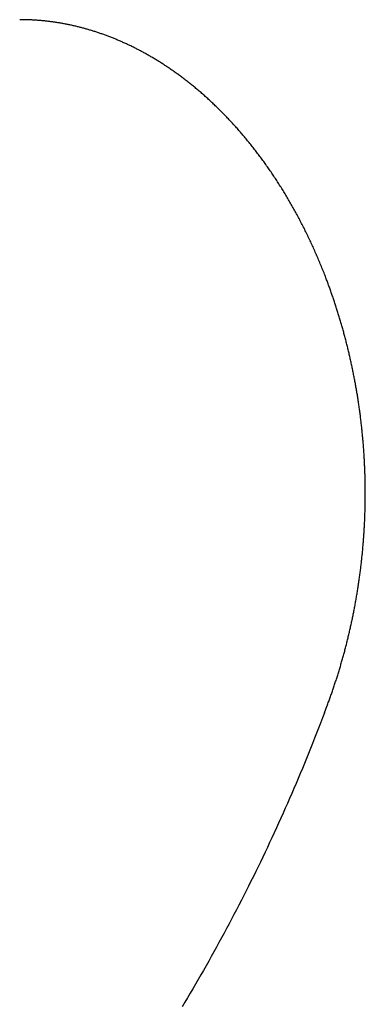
# Model space of a CAD drawing. Extents: x 987 to 2641, y 1244 to 2490.
# Tile 128 of 138: x 2475 to 2484, y 2090 to 2116. Entities that reach past the tile are written whole.
import ezdxf

# ---------------------------------------------------------------- set-up
doc = ezdxf.new("R2010")
doc.units = 0
doc.layers.add('KF_GRAVIS_8_REAR', color=7, linetype='CONTINUOUS')

# ---------------------------------------------------------------- blocks, each defined once
blk = doc.blocks.new('KF_GRAVIS_8_REAR')
at = {"layer": 'KF_GRAVIS_8_REAR'}
for points in [[(-30.6439, -36.7523, 0), (-30.6575, -36.7172, 0), (-30.6711, -36.6822, 0), (-30.6849, -36.6473, 0), (-30.6987, -36.6124, 0), (-30.7126, -36.5777, 0), (-30.7266, -36.5429, 0), (-30.7406, -36.5083, 0), (-30.7547, -36.4737, 0), (-30.7689, -36.4392, 0), (-30.7832, -36.4048, 0), (-30.7976, -36.3704, 0), (-30.812, -36.3361, 0), (-30.8265, -36.3019, 0), (-30.8411, -36.2677, 0), (-30.8557, -36.2336, 0), (-30.8705, -36.1996, 0), (-30.8852, -36.1657, 0), (-30.9001, -36.1318, 0), (-30.9151, -36.098, 0), (-30.9301, -36.0643, 0), (-30.9452, -36.0307, 0), (-30.9603, -35.9971, 0), (-30.9756, -35.9636, 0), (-30.9909, -35.9302, 0), (-31.0063, -35.8969, 0), (-31.0217, -35.8636, 0), (-31.0372, -35.8304, 0), (-31.0528, -35.7973, 0), (-31.0685, -35.7643, 0), (-31.0842, -35.7313, 0), (-31.1, -35.6984, 0), (-31.1159, -35.6656, 0), (-31.1318, -35.6329, 0), (-31.1478, -35.6002, 0), (-31.1639, -35.5677, 0), (-31.18, -35.5352, 0), (-31.1962, -35.5028, 0), (-31.2125, -35.4704, 0), (-31.2288, -35.4382, 0), (-31.2452, -35.406, 0), (-31.2617, -35.3739, 0), (-31.2782, -35.3419, 0), (-31.2949, -35.31, 0), (-31.3115, -35.2781, 0), (-31.3283, -35.2464, 0), (-31.3451, -35.2147, 0), (-31.3619, -35.1831, 0), (-31.3789, -35.1516, 0), (-31.3958, -35.1201, 0), (-31.4129, -35.0888, 0), (-31.43, -35.0575, 0), (-31.4472, -35.0263, 0), (-31.4645, -34.9952, 0), (-31.4818, -34.9642, 0), (-31.4991, -34.9333, 0), (-31.5166, -34.9024, 0), (-31.5341, -34.8717, 0), (-31.5516, -34.841, 0), (-31.5692, -34.8104, 0), (-31.5869, -34.7799, 0), (-31.6046, -34.7495, 0), (-31.6224, -34.7192, 0), (-31.6403, -34.6889, 0), (-31.6582, -34.6588, 0), (-31.6762, -34.6287, 0), (-31.6942, -34.5988, 0), (-31.7123, -34.5689, 0), (-31.7304, -34.5391, 0), (-31.7487, -34.5094, 0), (-31.7669, -34.4797, 0), (-31.7852, -34.4502, 0), (-31.8036, -34.4208, 0), (-31.8221, -34.3914, 0), (-31.8405, -34.3622, 0), (-31.8591, -34.333, 0), (-31.8777, -34.3039, 0), (-31.8963, -34.275, 0), (-31.9151, -34.2461, 0), (-31.9338, -34.2173, 0), (-31.9527, -34.1886, 0), (-31.9715, -34.16, 0), (-31.9905, -34.1314, 0), (-32.0094, -34.103, 0), (-32.0285, -34.0747, 0), (-32.0476, -34.0464, 0), (-32.0667, -34.0183, 0), (-32.0859, -33.9903, 0), (-32.1051, -33.9623, 0), (-32.1244, -33.9344, 0), (-32.1437, -33.9067, 0), (-32.1631, -33.879, 0), (-32.1826, -33.8514, 0), (-32.2021, -33.8239, 0), (-32.2216, -33.7965, 0), (-32.2412, -33.7692, 0), (-32.2608, -33.742, 0), (-32.2805, -33.7149, 0), (-32.3002, -33.6879, 0), (-32.32, -33.661, 0), (-32.3398, -33.6342, 0), (-32.3597, -33.6075, 0), (-32.3796, -33.5808, 0), (-32.3996, -33.5543, 0), (-32.4196, -33.5279, 0), (-32.4397, -33.5015, 0), (-32.4598, -33.4753, 0), (-32.4799, -33.4492, 0), (-32.5001, -33.4231, 0), (-32.5203, -33.3972, 0), (-32.5406, -33.3713, 0), (-32.5609, -33.3455, 0), (-32.5813, -33.3199, 0), (-32.6017, -33.2943, 0), (-32.6221, -33.2689, 0), (-32.6426, -33.2435, 0), (-32.6631, -33.2182, 0), (-32.6837, -33.1931, 0), (-32.7043, -33.168, 0), (-32.7249, -33.143, 0), (-32.7456, -33.1181, 0), (-32.7663, -33.0934, 0), (-32.7871, -33.0687, 0), (-32.8079, -33.0441, 0), (-32.8287, -33.0196, 0), (-32.8496, -32.9953, 0), (-32.8705, -32.971, 0), (-32.8915, -32.9468, 0), (-32.9125, -32.9227, 0), (-32.9335, -32.8987, 0), (-32.9546, -32.8749, 0), (-32.9757, -32.8511, 0), (-32.9968, -32.8274, 0), (-33.018, -32.8038, 0), (-33.0392, -32.7804, 0), (-33.0604, -32.757, 0), (-33.0817, -32.7337, 0), (-33.103, -32.7105, 0), (-33.1243, -32.6875, 0), (-33.1457, -32.6645, 0), (-33.1671, -32.6416, 0), (-33.1886, -32.6188, 0), (-33.21, -32.5962, 0), (-33.2315, -32.5736, 0), (-33.2531, -32.5512, 0), (-33.2746, -32.5288, 0), (-33.2962, -32.5065, 0), (-33.3178, -32.4844, 0), (-33.3395, -32.4623, 0), (-33.3612, -32.4404, 0), (-33.3829, -32.4185, 0), (-33.4046, -32.3968, 0), (-33.4264, -32.3752, 0), (-33.4482, -32.3536, 0), (-33.47, -32.3322, 0), (-33.4919, -32.3109, 0), (-33.5137, -32.2897, 0), (-33.5356, -32.2685, 0), (-33.5576, -32.2475, 0), (-33.5795, -32.2266, 0), (-33.6015, -32.2058, 0), (-33.6235, -32.1851, 0), (-33.6455, -32.1645, 0), (-33.6676, -32.144, 0), (-33.6897, -32.1236, 0), (-33.7118, -32.1033, 0), (-33.7339, -32.0831, 0), (-33.756, -32.063, 0), (-33.7782, -32.043, 0), (-33.8004, -32.0232, 0), (-33.8226, -32.0034, 0), (-33.8449, -31.9837, 0), (-33.8671, -31.9641, 0), (-33.8894, -31.9447, 0), (-33.9117, -31.9253, 0), (-33.934, -31.906, 0), (-33.9564, -31.8869, 0), (-33.9787, -31.8678, 0), (-34.0011, -31.8489, 0), (-34.0235, -31.83, 0), (-34.0459, -31.8113, 0), (-34.0684, -31.7926, 0), (-34.0908, -31.7741, 0), (-34.1133, -31.7556, 0), (-34.1358, -31.7373, 0), (-34.1583, -31.7191, 0), (-34.1808, -31.7009, 0), (-34.2034, -31.6829, 0), (-34.2259, -31.665, 0), (-34.2485, -31.6471, 0), (-34.2711, -31.6294, 0), (-34.2937, -31.6118, 0), (-34.3163, -31.5943, 0), (-34.339, -31.5768, 0), (-34.3616, -31.5595, 0), (-34.3843, -31.5423, 0), (-34.407, -31.5252, 0), (-34.4297, -31.5082, 0), (-34.4524, -31.4913, 0), (-34.4751, -31.4745, 0), (-34.4979, -31.4578, 0), (-34.5206, -31.4412, 0), (-34.5434, -31.4247, 0), (-34.5662, -31.4083, 0), (-34.589, -31.392, 0), (-34.6118, -31.3758, 0), (-34.6346, -31.3597, 0), (-34.6574, -31.3437, 0), (-34.6803, -31.3278, 0), (-34.7031, -31.312, 0), (-34.726, -31.2963, 0), (-34.7488, -31.2807, 0), (-34.7717, -31.2652, 0), (-34.7946, -31.2498, 0), (-34.8175, -31.2346, 0), (-34.8404, -31.2194, 0), (-34.8633, -31.2043, 0), (-34.8862, -31.1893, 0), (-34.9091, -31.1744, 0), (-34.9321, -31.1597, 0), (-34.955, -31.145, 0), (-34.978, -31.1304, 0), (-35.0009, -31.1159, 0), (-35.0239, -31.1016, 0), (-35.0469, -31.0873, 0), (-35.0698, -31.0731, 0), (-35.0928, -31.059, 0), (-35.1158, -31.0451, 0), (-35.1388, -31.0312, 0), (-35.1618, -31.0174, 0), (-35.1848, -31.0038, 0), (-35.2078, -30.9902, 0), (-35.2308, -30.9767, 0), (-35.2538, -30.9633, 0), (-35.2768, -30.9501, 0), (-35.2998, -30.9369, 0), (-35.3228, -30.9238, 0), (-35.3459, -30.9109, 0), (-35.3689, -30.898, 0), (-35.3919, -30.8852, 0), (-35.4149, -30.8725, 0), (-35.438, -30.8599, 0), (-35.461, -30.8475, 0), (-35.484, -30.8351, 0), (-35.5071, -30.8228, 0), (-35.5301, -30.8106, 0), (-35.5532, -30.7985, 0), (-35.5762, -30.7865, 0), (-35.5992, -30.7746, 0), (-35.6223, -30.7628, 0), (-35.6453, -30.7511, 0), (-35.6684, -30.7395, 0), (-35.6914, -30.728, 0), (-35.7145, -30.7166, 0), (-35.7375, -30.7053, 0), (-35.7606, -30.6941, 0), (-35.7836, -30.6829, 0), (-35.8067, -30.6719, 0), (-35.8297, -30.661, 0), (-35.8528, -30.6502, 0), (-35.8758, -30.6394, 0), (-35.8989, -30.6288, 0), (-35.9219, -30.6182, 0), (-35.945, -30.6078, 0), (-35.968, -30.5974, 0), (-35.9911, -30.5871, 0), (-36.0141, -30.577, 0), (-36.0372, -30.5669, 0), (-36.0602, -30.5569, 0), (-36.0833, -30.547, 0), (-36.1063, -30.5372, 0), (-36.1294, -30.5275, 0), (-36.1524, -30.5179, 0), (-36.1755, -30.5084, 0), (-36.1985, -30.499, 0), (-36.2215, -30.4896, 0), (-36.2446, -30.4804, 0), (-36.2676, -30.4713, 0), (-36.2906, -30.4622, 0), (-36.3137, -30.4533, 0), (-36.3367, -30.4444, 0), (-36.3597, -30.4356, 0), (-36.3827, -30.427, 0), (-36.4058, -30.4184, 0), (-36.4288, -30.4099, 0), (-36.4518, -30.4015, 0), (-36.4748, -30.3932, 0), (-36.4978, -30.3849, 0), (-36.5208, -30.3768, 0), (-36.5438, -30.3688, 0), (-36.5668, -30.3608, 0), (-36.5898, -30.353, 0), (-36.6128, -30.3452, 0), (-36.6358, -30.3375, 0), (-36.6588, -30.3299, 0), (-36.6817, -30.3224, 0), (-36.7047, -30.315, 0), (-36.7277, -30.3077, 0), (-36.7506, -30.3005, 0), (-36.7736, -30.2933, 0), (-36.7966, -30.2863, 0), (-36.8195, -30.2793, 0), (-36.8425, -30.2725, 0), (-36.8654, -30.2657, 0), (-36.8883, -30.259, 0), (-36.9113, -30.2524, 0), (-36.9342, -30.2459, 0), (-36.9571, -30.2394, 0), (-36.98, -30.2331, 0), (-37.0029, -30.2268, 0), (-37.0258, -30.2207, 0), (-37.0487, -30.2146, 0), (-37.0716, -30.2086, 0), (-37.0945, -30.2027, 0), (-37.1174, -30.1969, 0), (-37.1402, -30.1912, 0), (-37.1631, -30.1855, 0), (-37.186, -30.18, 0), (-37.2089, -30.1745, 0), (-37.2317, -30.1691, 0), (-37.2546, -30.1638, 0), (-37.2774, -30.1586, 0), (-37.3003, -30.1535, 0), (-37.3231, -30.1484, 0), (-37.3459, -30.1435, 0), (-37.3688, -30.1386, 0), (-37.3916, -30.1338, 0), (-37.4144, -30.1291, 0), (-37.4373, -30.1245, 0), (-37.4601, -30.12, 0), (-37.4829, -30.1155, 0), (-37.5057, -30.1112, 0), (-37.5285, -30.1069, 0), (-37.5513, -30.1027, 0), (-37.5741, -30.0986, 0), (-37.5969, -30.0946, 0), (-37.6197, -30.0907, 0), (-37.6425, -30.0868, 0), (-37.6653, -30.0831, 0), (-37.688, -30.0794, 0), (-37.7108, -30.0758, 0), (-37.7336, -30.0723, 0), (-37.7564, -30.0688, 0), (-37.7791, -30.0655, 0), (-37.8019, -30.0623, 0), (-37.8247, -30.0591, 0), (-37.8474, -30.056, 0), (-37.8702, -30.053, 0), (-37.8929, -30.0501, 0), (-37.9157, -30.0472, 0), (-37.9384, -30.0445, 0), (-37.9612, -30.0418, 0), (-37.9839, -30.0392, 0), (-38.0067, -30.0367, 0), (-38.0294, -30.0343, 0), (-38.0522, -30.032, 0), (-38.0749, -30.0297, 0), (-38.0976, -30.0275, 0), (-38.1204, -30.0255, 0), (-38.1431, -30.0235, 0), (-38.1658, -30.0215, 0), (-38.1885, -30.0197, 0), (-38.2113, -30.0179, 0), (-38.234, -30.0163, 0), (-38.2567, -30.0147, 0), (-38.2794, -30.0132, 0), (-38.3021, -30.0117, 0), (-38.3248, -30.0104, 0), (-38.3476, -30.0091, 0), (-38.3703, -30.008, 0), (-38.393, -30.0069, 0), (-38.4157, -30.0058, 0), (-38.4384, -30.0049, 0), (-38.4611, -30.0041, 0), (-38.4838, -30.0033, 0), (-38.5065, -30.0026, 0), (-38.5292, -30.002, 0), (-38.5519, -30.0015, 0), (-38.5746, -30.001, 0), (-38.5973, -30.0006, 0), (-38.62, -30.0004, 0), (-38.6427, -30.0002, 0), (-38.6654, -30, 0), (-38.6881, -30, 0)], [(-30.5882, -48.1011, 0), (-30.5779, -48.0736, 0), (-30.5676, -48.046, 0), (-30.5575, -48.0184, 0), (-30.5473, -47.9907, 0), (-30.5372, -47.963, 0), (-30.5272, -47.9353, 0), (-30.5172, -47.9076, 0), (-30.5073, -47.8798, 0), (-30.4974, -47.852, 0), (-30.4875, -47.8241, 0), (-30.4777, -47.7962, 0), (-30.468, -47.7683, 0), (-30.4583, -47.7404, 0), (-30.4486, -47.7124, 0), (-30.439, -47.6844, 0), (-30.4295, -47.6564, 0), (-30.4199, -47.6283, 0), (-30.4105, -47.6002, 0), (-30.4011, -47.5721, 0), (-30.3917, -47.5439, 0), (-30.3824, -47.5157, 0), (-30.3732, -47.4875, 0), (-30.3639, -47.4593, 0), (-30.3548, -47.431, 0), (-30.3457, -47.4027, 0), (-30.3366, -47.3744, 0), (-30.3276, -47.346, 0), (-30.3186, -47.3176, 0), (-30.3097, -47.2892, 0), (-30.3009, -47.2607, 0), (-30.2921, -47.2322, 0), (-30.2833, -47.2037, 0), (-30.2746, -47.1752, 0), (-30.2659, -47.1466, 0), (-30.2573, -47.118, 0), (-30.2488, -47.0894, 0), (-30.2403, -47.0607, 0), (-30.2318, -47.0321, 0), (-30.2234, -47.0034, 0), (-30.215, -46.9746, 0), (-30.2067, -46.9459, 0), (-30.1985, -46.9171, 0), (-30.1903, -46.8883, 0), (-30.1822, -46.8594, 0), (-30.1741, -46.8306, 0), (-30.166, -46.8017, 0), (-30.158, -46.7728, 0), (-30.1501, -46.7438, 0), (-30.1422, -46.7149, 0), (-30.1344, -46.6859, 0), (-30.1266, -46.6569, 0), (-30.1188, -46.6278, 0), (-30.1112, -46.5987, 0), (-30.1035, -46.5697, 0), (-30.096, -46.5405, 0), (-30.0884, -46.5114, 0), (-30.081, -46.4822, 0), (-30.0736, -46.4531, 0), (-30.0662, -46.4239, 0), (-30.0589, -46.3946, 0), (-30.0516, -46.3654, 0), (-30.0444, -46.3361, 0), (-30.0373, -46.3068, 0), (-30.0302, -46.2775, 0), (-30.0231, -46.2481, 0), (-30.0162, -46.2187, 0), (-30.0092, -46.1894, 0), (-30.0023, -46.1599, 0), (-29.9955, -46.1305, 0), (-29.9887, -46.1011, 0), (-29.982, -46.0716, 0), (-29.9754, -46.0421, 0), (-29.9687, -46.0126, 0), (-29.9622, -45.983, 0), (-29.9557, -45.9535, 0), (-29.9492, -45.9239, 0), (-29.9428, -45.8943, 0), (-29.9365, -45.8647, 0), (-29.9302, -45.835, 0), (-29.924, -45.8054, 0), (-29.9178, -45.7757, 0), (-29.9117, -45.746, 0), (-29.9056, -45.7163, 0), (-29.8996, -45.6865, 0), (-29.8937, -45.6568, 0), (-29.8878, -45.627, 0), (-29.8819, -45.5972, 0), (-29.8761, -45.5674, 0), (-29.8704, -45.5376, 0), (-29.8647, -45.5077, 0), (-29.8591, -45.4779, 0), (-29.8535, -45.448, 0), (-29.848, -45.4181, 0), (-29.8426, -45.3882, 0), (-29.8372, -45.3582, 0), (-29.8318, -45.3283, 0), (-29.8265, -45.2983, 0), (-29.8213, -45.2683, 0), (-29.8161, -45.2383, 0), (-29.811, -45.2083, 0), (-29.8059, -45.1783, 0), (-29.8009, -45.1483, 0), (-29.796, -45.1182, 0), (-29.7911, -45.0881, 0), (-29.7862, -45.058, 0), (-29.7814, -45.0279, 0), (-29.7767, -44.9978, 0), (-29.772, -44.9677, 0), (-29.7674, -44.9375, 0), (-29.7629, -44.9073, 0), (-29.7583, -44.8772, 0), (-29.7539, -44.847, 0), (-29.7495, -44.8168, 0), (-29.7452, -44.7865, 0), (-29.7409, -44.7563, 0), (-29.7367, -44.7261, 0), (-29.7325, -44.6958, 0), (-29.7284, -44.6655, 0), (-29.7243, -44.6352, 0), (-29.7203, -44.6049, 0), (-29.7164, -44.5746, 0), (-29.7125, -44.5443, 0), (-29.7087, -44.514, 0), (-29.7049, -44.4836, 0), (-29.7012, -44.4533, 0), (-29.6975, -44.4229, 0), (-29.6939, -44.3925, 0), (-29.6904, -44.3621, 0), (-29.6869, -44.3317, 0), (-29.6834, -44.3013, 0), (-29.6801, -44.2709, 0), (-29.6767, -44.2405, 0), (-29.6735, -44.21, 0), (-29.6703, -44.1796, 0), (-29.6671, -44.1491, 0), (-29.664, -44.1186, 0), (-29.661, -44.0882, 0), (-29.658, -44.0577, 0), (-29.6551, -44.0272, 0), (-29.6523, -43.9967, 0), (-29.6495, -43.9661, 0), (-29.6467, -43.9356, 0), (-29.644, -43.9051, 0), (-29.6414, -43.8745, 0), (-29.6388, -43.844, 0), (-29.6363, -43.8134, 0), (-29.6339, -43.7829, 0), (-29.6315, -43.7523, 0), (-29.6291, -43.7217, 0), (-29.6268, -43.6911, 0), (-29.6246, -43.6605, 0), (-29.6225, -43.6299, 0), (-29.6204, -43.5993, 0), (-29.6183, -43.5687, 0), (-29.6163, -43.5381, 0), (-29.6144, -43.5075, 0), (-29.6125, -43.4768, 0), (-29.6107, -43.4462, 0), (-29.6089, -43.4156, 0), (-29.6072, -43.3849, 0), (-29.6056, -43.3543, 0), (-29.604, -43.3236, 0), (-29.6025, -43.2929, 0), (-29.601, -43.2623, 0), (-29.5996, -43.2316, 0), (-29.5982, -43.2009, 0), (-29.5969, -43.1702, 0), (-29.5957, -43.1396, 0), (-29.5945, -43.1089, 0), (-29.5934, -43.0782, 0), (-29.5923, -43.0475, 0), (-29.5913, -43.0168, 0), (-29.5904, -42.9861, 0), (-29.5895, -42.9554, 0), (-29.5887, -42.9247, 0), (-29.5879, -42.894, 0), (-29.5872, -42.8633, 0), (-29.5865, -42.8326, 0), (-29.5859, -42.8018, 0), (-29.5854, -42.7711, 0), (-29.5849, -42.7404, 0), (-29.5845, -42.7097, 0), (-29.5841, -42.679, 0), (-29.5838, -42.6482, 0), (-29.5835, -42.6175, 0), (-29.5834, -42.5868, 0), (-29.5832, -42.5561, 0), (-29.5831, -42.5254, 0), (-29.5831, -42.4946, 0), (-29.5832, -42.4639, 0), (-29.5833, -42.4332, 0), (-29.5834, -42.4025, 0), (-29.5836, -42.3717, 0), (-29.5839, -42.341, 0), (-29.5842, -42.3103, 0), (-29.5846, -42.2796, 0), (-29.5851, -42.2489, 0), (-29.5856, -42.2181, 0), (-29.5861, -42.1874, 0), (-29.5868, -42.1567, 0), (-29.5874, -42.126, 0), (-29.5882, -42.0953, 0), (-29.589, -42.0646, 0), (-29.5898, -42.0339, 0), (-29.5907, -42.0032, 0), (-29.5917, -41.9725, 0), (-29.5927, -41.9418, 0), (-29.5938, -41.9111, 0), (-29.5949, -41.8804, 0), (-29.5961, -41.8497, 0), (-29.5974, -41.819, 0), (-29.5987, -41.7883, 0), (-29.6001, -41.7577, 0), (-29.6015, -41.727, 0), (-29.603, -41.6963, 0), (-29.6046, -41.6657, 0), (-29.6062, -41.635, 0), (-29.6078, -41.6044, 0), (-29.6095, -41.5737, 0), (-29.6113, -41.5431, 0), (-29.6132, -41.5124, 0), (-29.6151, -41.4818, 0), (-29.617, -41.4512, 0), (-29.619, -41.4206, 0), (-29.6211, -41.39, 0), (-29.6232, -41.3594, 0), (-29.6254, -41.3288, 0), (-29.6276, -41.2982, 0), (-29.6299, -41.2676, 0), (-29.6323, -41.237, 0), (-29.6347, -41.2064, 0), (-29.6372, -41.1759, 0), (-29.6397, -41.1453, 0), (-29.6423, -41.1148, 0), (-29.645, -41.0842, 0), (-29.6477, -41.0537, 0), (-29.6504, -41.0232, 0), (-29.6533, -40.9927, 0), (-29.6561, -40.9622, 0), (-29.6591, -40.9317, 0), (-29.6621, -40.9012, 0), (-29.6651, -40.8707, 0), (-29.6682, -40.8402, 0), (-29.6714, -40.8098, 0), (-29.6746, -40.7793, 0), (-29.6779, -40.7489, 0), (-29.6812, -40.7185, 0), (-29.6846, -40.6881, 0), (-29.6881, -40.6576, 0), (-29.6916, -40.6273, 0), (-29.6951, -40.5969, 0), (-29.6988, -40.5665, 0), (-29.7024, -40.5361, 0), (-29.7062, -40.5058, 0), (-29.71, -40.4754, 0), (-29.7138, -40.4451, 0), (-29.7177, -40.4148, 0), (-29.7217, -40.3845, 0), (-29.7257, -40.3542, 0), (-29.7298, -40.3239, 0), (-29.7339, -40.2937, 0), (-29.7381, -40.2634, 0), (-29.7424, -40.2332, 0), (-29.7467, -40.2029, 0), (-29.751, -40.1727, 0), (-29.7554, -40.1425, 0), (-29.7599, -40.1123, 0), (-29.7644, -40.0822, 0), (-29.769, -40.052, 0), (-29.7737, -40.0219, 0), (-29.7784, -39.9917, 0), (-29.7831, -39.9616, 0), (-29.7879, -39.9315, 0), (-29.7928, -39.9014, 0), (-29.7977, -39.8714, 0), (-29.8027, -39.8413, 0), (-29.8077, -39.8113, 0), (-29.8128, -39.7812, 0), (-29.8179, -39.7512, 0), (-29.8231, -39.7212, 0), (-29.8284, -39.6913, 0), (-29.8337, -39.6613, 0), (-29.8391, -39.6314, 0), (-29.8445, -39.6014, 0), (-29.85, -39.5715, 0), (-29.8555, -39.5417, 0), (-29.8611, -39.5118, 0), (-29.8667, -39.4819, 0), (-29.8724, -39.4521, 0), (-29.8782, -39.4223, 0), (-29.884, -39.3925, 0), (-29.8898, -39.3627, 0), (-29.8957, -39.3329, 0), (-29.9017, -39.3032, 0), (-29.9077, -39.2734, 0), (-29.9138, -39.2437, 0), (-29.92, -39.214, 0), (-29.9262, -39.1844, 0), (-29.9324, -39.1547, 0), (-29.9387, -39.1251, 0), (-29.9451, -39.0955, 0), (-29.9515, -39.0659, 0), (-29.9579, -39.0363, 0), (-29.9644, -39.0068, 0), (-29.971, -38.9772, 0), (-29.9776, -38.9477, 0), (-29.9843, -38.9182, 0), (-29.9911, -38.8888, 0), (-29.9979, -38.8593, 0), (-30.0047, -38.8299, 0), (-30.0116, -38.8005, 0), (-30.0185, -38.7711, 0), (-30.0256, -38.7418, 0), (-30.0326, -38.7124, 0), (-30.0397, -38.6831, 0), (-30.0469, -38.6538, 0), (-30.0541, -38.6246, 0), (-30.0614, -38.5953, 0), (-30.0687, -38.5661, 0), (-30.0761, -38.5369, 0), (-30.0835, -38.5077, 0), (-30.091, -38.4786, 0), (-30.0986, -38.4494, 0), (-30.1061, -38.4203, 0), (-30.1138, -38.3912, 0), (-30.1215, -38.3622, 0), (-30.1292, -38.3332, 0), (-30.137, -38.3042, 0), (-30.1449, -38.2752, 0), (-30.1528, -38.2462, 0), (-30.1608, -38.2173, 0), (-30.1688, -38.1884, 0), (-30.1768, -38.1595, 0), (-30.1849, -38.1307, 0), (-30.1931, -38.1018, 0), (-30.2013, -38.073, 0), (-30.2096, -38.0443, 0), (-30.2179, -38.0155, 0), (-30.2263, -37.9868, 0), (-30.2347, -37.9581, 0), (-30.2432, -37.9294, 0), (-30.2517, -37.9008, 0), (-30.2603, -37.8722, 0), (-30.2689, -37.8436, 0), (-30.2776, -37.815, 0), (-30.2863, -37.7865, 0), (-30.2951, -37.758, 0), (-30.3039, -37.7295, 0), (-30.3128, -37.7011, 0), (-30.3217, -37.6727, 0), (-30.3307, -37.6443, 0), (-30.3397, -37.6159, 0), (-30.3488, -37.5876, 0), (-30.3579, -37.5593, 0), (-30.3671, -37.531, 0), (-30.3763, -37.5028, 0), (-30.3856, -37.4746, 0), (-30.3949, -37.4464, 0), (-30.4043, -37.4183, 0), (-30.4137, -37.3901, 0), (-30.4232, -37.3621, 0), (-30.4327, -37.334, 0), (-30.4423, -37.306, 0), (-30.4519, -37.278, 0), (-30.4616, -37.25, 0), (-30.4713, -37.2221, 0), (-30.4811, -37.1942, 0), (-30.4909, -37.1663, 0), (-30.5008, -37.1385, 0), (-30.5107, -37.1107, 0), (-30.5206, -37.0829, 0), (-30.5306, -37.0552, 0), (-30.5407, -37.0275, 0), (-30.5508, -36.9998, 0), (-30.561, -36.9722, 0), (-30.5712, -36.9446, 0), (-30.5814, -36.917, 0), (-30.5917, -36.8895, 0), (-30.602, -36.862, 0), (-30.6124, -36.8345, 0), (-30.6229, -36.8071, 0), (-30.6334, -36.7797, 0), (-30.6439, -36.7523, 0)], [(-30.6587, -48.2886, 0), (-30.7099, -48.4232, 0), (-30.7614, -48.5575, 0), (-30.8133, -48.6916, 0), (-30.8655, -48.8255, 0), (-30.9181, -48.9592, 0), (-30.971, -49.0926, 0), (-31.0244, -49.2258, 0), (-31.078, -49.3587, 0), (-31.1321, -49.4915, 0), (-31.1864, -49.624, 0), (-31.2412, -49.7562, 0), (-31.2963, -49.8882, 0), (-31.3517, -50.02, 0), (-31.4075, -50.1516, 0), (-31.4636, -50.2829, 0), (-31.5201, -50.4139, 0), (-31.577, -50.5448, 0), (-31.6341, -50.6753, 0), (-31.6917, -50.8057, 0), (-31.7496, -50.9358, 0), (-31.8078, -51.0656, 0), (-31.8663, -51.1952, 0), (-31.9252, -51.3245, 0), (-31.9845, -51.4536, 0), (-32.0441, -51.5824, 0), (-32.104, -51.711, 0), (-32.1643, -51.8394, 0), (-32.2249, -51.9674, 0), (-32.2858, -52.0952, 0), (-32.3471, -52.2228, 0), (-32.4087, -52.3501, 0), (-32.4706, -52.4771, 0), (-32.5329, -52.6039, 0), (-32.5955, -52.7304, 0), (-32.6584, -52.8567, 0), (-32.7217, -52.9826, 0), (-32.7853, -53.1084, 0), (-32.8492, -53.2338, 0), (-32.9134, -53.359, 0), (-32.978, -53.4839, 0), (-33.0429, -53.6085, 0), (-33.1081, -53.7329, 0), (-33.1736, -53.857, 0), (-33.2395, -53.9808, 0), (-33.3056, -54.1043, 0), (-33.3721, -54.2276, 0), (-33.4389, -54.3506, 0), (-33.5061, -54.4733, 0), (-33.5735, -54.5957, 0), (-33.6413, -54.7179, 0), (-33.7093, -54.8397, 0), (-33.7777, -54.9613, 0), (-33.8464, -55.0826, 0), (-33.9154, -55.2036, 0), (-33.9847, -55.3243, 0), (-34.0543, -55.4447, 0), (-34.1242, -55.5648, 0), (-34.1945, -55.6847, 0), (-34.265, -55.8042, 0), (-34.3359, -55.9235, 0), (-34.407, -56.0424, 0)], [(-30.6587, -48.2886, 0), (-30.6582, -48.2872, 0), (-30.6576, -48.2857, 0), (-30.6571, -48.2842, 0), (-30.6565, -48.2828, 0), (-30.656, -48.2813, 0), (-30.6554, -48.2798, 0), (-30.6549, -48.2784, 0), (-30.6543, -48.2769, 0), (-30.6538, -48.2754, 0), (-30.6532, -48.274, 0), (-30.6526, -48.2725, 0), (-30.6521, -48.2711, 0), (-30.6515, -48.2696, 0), (-30.651, -48.2681, 0), (-30.6504, -48.2667, 0), (-30.6499, -48.2652, 0), (-30.6493, -48.2637, 0), (-30.6488, -48.2623, 0), (-30.6482, -48.2608, 0), (-30.6477, -48.2593, 0), (-30.6471, -48.2579, 0), (-30.6466, -48.2564, 0), (-30.646, -48.255, 0), (-30.6455, -48.2535, 0), (-30.6449, -48.252, 0), (-30.6443, -48.2506, 0), (-30.6438, -48.2491, 0), (-30.6432, -48.2476, 0), (-30.6427, -48.2462, 0), (-30.6421, -48.2447, 0), (-30.6416, -48.2432, 0), (-30.641, -48.2418, 0), (-30.6405, -48.2403, 0), (-30.6399, -48.2389, 0), (-30.6394, -48.2374, 0), (-30.6388, -48.2359, 0), (-30.6383, -48.2345, 0), (-30.6377, -48.233, 0), (-30.6372, -48.2315, 0), (-30.6366, -48.2301, 0), (-30.6361, -48.2286, 0), (-30.6355, -48.2271, 0), (-30.635, -48.2257, 0), (-30.6344, -48.2242, 0), (-30.6339, -48.2227, 0), (-30.6333, -48.2213, 0), (-30.6327, -48.2198, 0), (-30.6322, -48.2184, 0), (-30.6316, -48.2169, 0), (-30.6311, -48.2154, 0), (-30.6305, -48.214, 0), (-30.63, -48.2125, 0), (-30.6294, -48.211, 0), (-30.6289, -48.2096, 0), (-30.6283, -48.2081, 0), (-30.6278, -48.2066, 0), (-30.6272, -48.2052, 0), (-30.6267, -48.2037, 0), (-30.6261, -48.2022, 0), (-30.6256, -48.2008, 0), (-30.625, -48.1993, 0), (-30.6245, -48.1978, 0), (-30.6239, -48.1964, 0), (-30.6234, -48.1949, 0), (-30.6228, -48.1934, 0), (-30.6223, -48.192, 0), (-30.6217, -48.1905, 0), (-30.6212, -48.1891, 0), (-30.6206, -48.1876, 0), (-30.6201, -48.1861, 0), (-30.6195, -48.1847, 0), (-30.619, -48.1832, 0), (-30.6184, -48.1817, 0), (-30.6179, -48.1803, 0), (-30.6173, -48.1788, 0), (-30.6168, -48.1773, 0), (-30.6162, -48.1759, 0), (-30.6157, -48.1744, 0), (-30.6151, -48.1729, 0), (-30.6146, -48.1715, 0), (-30.614, -48.17, 0), (-30.6135, -48.1685, 0), (-30.6129, -48.1671, 0), (-30.6123, -48.1656, 0), (-30.6118, -48.1641, 0), (-30.6112, -48.1627, 0), (-30.6107, -48.1612, 0), (-30.6101, -48.1597, 0), (-30.6096, -48.1583, 0), (-30.609, -48.1568, 0), (-30.6085, -48.1553, 0), (-30.6079, -48.1539, 0), (-30.6074, -48.1524, 0), (-30.6068, -48.151, 0), (-30.6063, -48.1495, 0), (-30.6057, -48.148, 0), (-30.6052, -48.1466, 0), (-30.6046, -48.1451, 0), (-30.6041, -48.1436, 0), (-30.6035, -48.1422, 0), (-30.603, -48.1407, 0), (-30.6024, -48.1392, 0), (-30.6019, -48.1378, 0), (-30.6013, -48.1363, 0), (-30.6008, -48.1348, 0), (-30.6002, -48.1334, 0), (-30.5997, -48.1319, 0), (-30.5991, -48.1304, 0), (-30.5986, -48.129, 0), (-30.598, -48.1275, 0), (-30.5975, -48.126, 0), (-30.5969, -48.1246, 0), (-30.5964, -48.1231, 0), (-30.5958, -48.1216, 0), (-30.5953, -48.1202, 0), (-30.5948, -48.1187, 0), (-30.5942, -48.1172, 0), (-30.5937, -48.1158, 0), (-30.5931, -48.1143, 0), (-30.5926, -48.1128, 0), (-30.592, -48.1114, 0), (-30.5915, -48.1099, 0), (-30.5909, -48.1084, 0), (-30.5904, -48.107, 0), (-30.5898, -48.1055, 0), (-30.5893, -48.104, 0), (-30.5887, -48.1026, 0), (-30.5882, -48.1011, 0)]]:
    blk.add_polyline3d(points, dxfattribs=at)

msp = doc.modelspace()

# ---------------------------------------------------------------- block references
at = {"layer": 'KF_GRAVIS_8_REAR'}
msp.add_blockref('KF_GRAVIS_8_REAR', (2514.017, 2145.913), dxfattribs=at)

doc.saveas('drawing.dxf')
